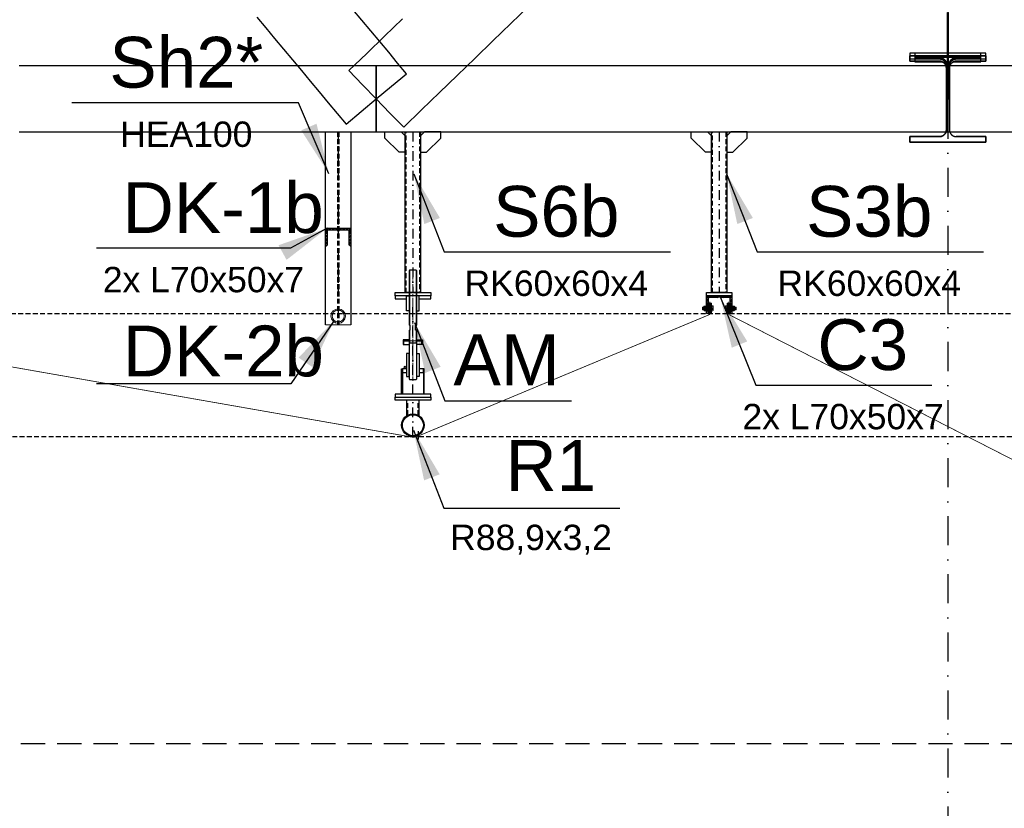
# Model space of a CAD drawing. Header units: millimetres. Extents: x -34919 to 306996, y -293018 to -145733.
# Tile 63 of 256: x 16503 to 20379, y -191294 to -188188. Entities that reach past the tile are written whole.
import ezdxf

# ---------------------------------------------------------------- set-up
doc = ezdxf.new("R2010")
doc.units = ezdxf.units.MM
doc.header["$LTSCALE"] = 3
for name, pattern in [('AM_ISO08W050', [18, 12, -1.5, 3, -1.5]), ('DASHDOT', [25.4, 12.7, -6.35, 0, -6.35]), ('DASHED2', [9.525, 6.35, -3.175]), ('HIDDEN', [9.525, 6.35, -3.175])]:
    doc.linetypes.add(name, pattern=pattern)
for name, color, linetype, lineweight in [('-KONTURY', 7, 'Continuous', 18), ('AAA Widok', 2, 'Continuous', 25), ('AM_0', 7, 'Continuous', 15), ('AM_7', 4, 'AM_ISO08W050', 15), ('SIATKA', 5, 'Continuous', 18)]:
    doc.layers.add(name, color=color, linetype=linetype, lineweight=lineweight)
for name, color, linetype in [('AAA L-Opis', 3, 'Continuous'), ('ARF2000E0_BEARING_ROOF_KANTAVAT_KATTO', 7, 'Continuous'), ('blaszki', 6, 'Continuous'), ('poziome 1', 7, 'Continuous'), ('slupki', 7, 'Continuous'), ('stezenia', 4, 'Continuous'), ('STĘŻENIA_OPIS', 4, 'Continuous')]:
    doc.layers.add(name, color=color, linetype=linetype)
doc.styles.get("Standard").update_dxf_attribs({"font": 'arial.ttf', "height": 25})
doc.dimstyles.new('STANDARD-100', dxfattribs={"dimscale": 100, "dimtxt": 2, "dimasz": 2, "dimexe": 0, "dimexo": 0, "dimgap": 0.6, "dimtad": 1, "dimdec": 0, "dimzin": 12, "dimdsep": 46, "dimtxsty": 'Standard', "dimcen": 1, "dimclrd": 256, "dimclre": 256, "dimclrt": 2, "dimadec": 0, "dimazin": 0, "dimtfac": 1, "dimtdec": 0, "dimtmove": 0, "dimatfit": 3, "dimfxl": 0, "dimtolj": 1, "dimtzin": 0, "dimarcsym": 0})

# ---------------------------------------------------------------- blocks, each defined once
blk = doc.blocks.new('A$C09B41FFC')
at = {"layer": 'AAA L-Opis', "color": 7}
for p, q in [((-13, 500), (-13, 284.6)), ((13, 500), (13, 284.6)), ((-13, 264.6), (-13, 214.6)), ((13, 264.6), (13, 214.6)), ((-15, 214.6), (15, 214.6))]:
    blk.add_line(p, q, dxfattribs=at)
at = {"layer": 'AAA Widok', "color": 7}
for p, q in [((-16, 222.6), (-16, 226.6)), ((16, 222.6), (16, 226.6)), ((-16.3, 172.6), (-15, 172.6)), ((-15.3, 171.6), (-15, 171.6)), ((15, 172.6), (16.2, 172.6)), ((15, 171.6), (15.2, 171.6)), ((-16.3, 82), (-15, 82)), ((-16.3, 82), (-15, 82)), ((-15.3, 83), (-15, 83)), ((16.2, 82, 0), (15, 82, 0)), ((21.2, 82), (20, 82))]:
    blk.add_line(p, q, dxfattribs=at)
for points in [[(15, 284.6), (15, 498), (13, 500), (-13, 500), (-15, 498), (-15, 284.6)], [(-15, 264.6), (-10.5, 264.6), (-10.5, 284.6), (-15, 284.6)], [(15, 264.6), (10.5, 264.6), (10.5, 284.6), (15, 284.6)], [(-15, 264.6), (-15, 72), (-13, 70), (13, 70), (15, 72), (15, 264.6)], [(-15, 226.6), (-38.1, 226.6), (-38.1, 222.6), (-15, 222.6)], [(-15, 222.6), (-38.1, 222.6), (-38.1, 207.6), (-15, 207.6)], [(15, 226.6), (38.1, 226.6), (38.1, 222.6), (15, 222.6)], [(15, 222.6), (38.1, 222.6), (38.1, 207.6), (15, 207.6)], [(-25, 112), (-41.2, 112), (-41.2, 98), (-25, 98)], [(25, 98), (41.3, 98), (41.3, 112), (25, 112)]]:
    blk.add_lwpolyline(points, dxfattribs=at)
at = {"layer": 'AAA Widok', "color": 7, "elevation": 0}
for points in [[(-25, 400), (-70, 400), (-70, 388), (-25, 388)], [(25, 388), (70, 388), (70, 400), (25, 400)], [(-44.4, 12), (-44.4, 112), (-41.2, 112), (-41.2, 12)], [(44.5, 12), (44.5, 112), (41.3, 112), (41.3, 12)]]:
    blk.add_lwpolyline(points, dxfattribs=at)
for points in [[(-25, 340), (-25, 400), (-14.3, 400), (-13.3, 399), (-13.3, 341), (-14.3, 340)], [(25, 340), (25, 400), (14.2, 400), (13.2, 399), (13.2, 341), (14.2, 340)]]:
    blk.add_lwpolyline(points, close=True, dxfattribs=at)
at = {"layer": 'AAA Widok', "color": 7}
for points in [[(-38.1, 207.6), (-35.2, 207.6), (-35.2, 222.6), (-38.1, 222.6)], [(38.1, 207.6), (35.2, 207.6), (35.2, 222.6), (38.1, 222.6)], [(-25, 172.6), (-25, 82), (-16.3, 82), (-15.3, 83), (-15.3, 171.6), (-16.3, 172.6)], [(25, 172.6), (25, 82), (16.2, 82), (15.2, 83), (15.2, 171.6), (16.2, 172.6)]]:
    blk.add_lwpolyline(points, close=True, dxfattribs=at)
blk.add_circle((-30, 118.7), 4, dxfattribs=at)
at = {"layer": 'AM_0', "color": 7}
for points in [[(-25, 112), (-25, 113), (-26, 112)], [(25, 112), (25, 113), (26, 112)]]:
    blk.add_solid(points, dxfattribs=at)
at = {"layer": 'AM_7', "color": 7}
blk.add_line((0, 500), (0, 70), dxfattribs=at)
at = {"layer": 'SIATKA', "color": 7}
blk.add_line((-15, 222.6), (15, 222.6), dxfattribs=at)

msp = doc.modelspace()

# ---------------------------------------------------------------- hatches: boundary and pattern name
at = {"layer": '-KONTURY'}
h = msp.add_hatch(dxfattribs=at)
h.set_pattern_fill('ANSI31', color=256, scale=0.5, style=0)
h.set_pattern_definition([(45, (-23425.7643, -76248.8592), (-1.122532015, 1.122532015), [])])
h.paths.add_polyline_path([(19217.625, -189321.249), (19216.425, -189321.249), (19213.625, -189318.449), (19213.625, -189304.749), (19217.625, -189304.749)])
h.paths.add_polyline_path([(19217.625, -189344.749), (19213.625, -189344.749), (19213.625, -189331.049), (19216.425, -189328.249), (19217.625, -189328.249)])
h = msp.add_hatch(dxfattribs=at)
h.set_pattern_fill('ANSI31', color=256, scale=0.5, angle=90, style=0)
h.set_pattern_definition([(135, (-23475.0753, -76246.8592), (-1.122532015, -1.122532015), [])])
h.paths.add_polyline_path([(19221.625, -189321.249), (19221.625, -189304.749), (19225.625, -189304.749), (19225.625, -189321.249)])
h.paths.add_polyline_path([(19221.625, -189344.749), (19221.625, -189328.249), (19225.625, -189328.249), (19225.625, -189330.749), (19225.625, -189344.749)])
h = msp.add_hatch(dxfattribs=at)
h.set_pattern_fill('ANSI31', color=256, scale=0.5, style=0)
h.set_pattern_definition([(45, (104746.425, -167548.1045), (-1.122532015, 1.122532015), [])])
h.paths.add_polyline_path([(19291.625, -189321.249), (19291.625, -189304.749), (19287.625, -189304.749), (19287.625, -189321.249)])
h.paths.add_polyline_path([(19291.625, -189344.749), (19291.625, -189328.249), (19287.625, -189328.249), (19287.625, -189330.749), (19287.625, -189344.749)])
h = msp.add_hatch(dxfattribs=at)
h.set_pattern_fill('ANSI31', color=256, scale=0.5, angle=-90, style=0)
h.set_pattern_definition([(315, (104744.425, -167597.4155), (1.122532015, 1.122532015), [])])
h.paths.add_polyline_path([(19295.625, -189321.249), (19296.825, -189321.249), (19299.625, -189318.449), (19299.625, -189304.749), (19295.625, -189304.749)])
h.paths.add_polyline_path([(19295.625, -189344.749), (19299.625, -189344.749), (19299.625, -189331.049), (19296.825, -189328.249), (19295.625, -189328.249)])
at = {"layer": 'slupki'}
h = msp.add_hatch(dxfattribs=at)
h.set_pattern_fill('ANSI32')
h.set_pattern_definition([(45, (-33603.139, -193555.201), (-6.7351921, 6.7351921), []), (45, (-33598.649, -193555.201), (-6.7351921, 6.7351921), [])])
h.paths.add_polyline_path([(17706.625, -189009.061), (17756.625, -189009.061), (17756.625, -189010.972, -0.41421356), (17751.536, -189016.061), (17713.625, -189016.061), (17713.625, -189073.972, -0.41421356), (17708.536, -189079.061), (17706.625, -189079.061)])
h.paths.add_polyline_path([(17756.625, -189010.972), (17756.625, -189009.061), (17806.625, -189009.061), (17806.625, -189079.061), (17804.714, -189079.061, -0.41421356), (17799.625, -189073.972), (17799.625, -189016.061), (17761.714, -189016.061, -0.41421356)])
h = msp.add_hatch(dxfattribs=at)
h.set_pattern_fill('ANSI32')
h.set_pattern_definition([(45, (-32103.139, -193820.889), (-6.7351921, 6.7351921), []), (45, (-32098.649, -193820.889), (-6.7351921, 6.7351921), [])])
h.paths.add_polyline_path([(19206.625, -189274.749), (19256.625, -189274.749), (19256.625, -189276.66, -0.41421356), (19251.536, -189281.749), (19213.625, -189281.749), (19213.625, -189339.66, -0.41421356), (19208.536, -189344.749), (19206.625, -189344.749)])
h.paths.add_polyline_path([(19256.625, -189276.66), (19256.625, -189274.749), (19306.625, -189274.749), (19306.625, -189344.749), (19304.714, -189344.749, -0.41421356), (19299.625, -189339.66), (19299.625, -189281.749), (19261.714, -189281.749, -0.41421356)])

# ---------------------------------------------------------------- linework, layer by layer
at = {"layer": '-KONTURY'}
for p, q in [((19216.425, -189321.249, 0), (19216.425, -189328.249, 0)), ((19225.625, -189321.249, 0), (19221.625, -189321.249, 0)), ((19225.625, -189328.249, 0), (19221.625, -189328.249, 0)), ((19287.625, -189321.249, 0), (19291.625, -189321.249, 0)), ((19287.625, -189328.249, 0), (19291.625, -189328.249, 0)), ((19296.825, -189321.249, 0), (19296.825, -189328.249, 0))]:
    msp.add_line(p, q, dxfattribs=at)
at = {"layer": '-KONTURY', "extrusion": (0, 1, 0)}
for points, elevation in [([(-19232.125, 0), (-19190.525, 0)], -189324.749), ([(-19221.125, 0), (-19190.625, 0)], -189320.669), ([(-19221.125, 0), (-19190.625, 0)], -189328.829), ([(-19221.125, 0), (-19191.545, 0)], -189319.749), ([(-19221.125, 0), (-19191.545, 0)], -189329.749), ([(-19204.725, 0), (-19196.125, 0)], -189324.749), ([(-19203.505, 0), (-19197.345, 0)], -189315.509), ([(-19203.505, 0), (-19197.345, 0)], -189320.129), ([(-19203.505, 0), (-19197.345, 0)], -189329.369), ([(-19203.505, 0), (-19197.345, 0)], -189333.989), ([(-19206.725, 0), (-19204.525, 0)], -189324.749), ([(-19206.625, 0), (-19204.625, 0)], -189314.749), ([(-19225.625, 0), (-19222.045, 0)], -189320.155), ([(-19225.625, 0), (-19222.045, 0)], -189329.343), ([(-19226.225, 0), (-19225.625, 0)], -189317.049), ([(-19226.225, 0), (-19225.625, 0)], -189332.449), ([(-19231.264, 0), (-19226.225, 0)], -189314.931), ([(-19231.264, 0), (-19226.225, 0)], -189319.839), ([(-19231.264, 0), (-19226.225, 0)], -189329.659), ([(-19281.125, 0), (-19322.725, 0)], -189324.749), ([(-19281.986, 0), (-19287.025, 0)], -189314.931), ([(-19281.986, 0), (-19287.025, 0)], -189319.839), ([(-19281.986, 0), (-19287.025, 0)], -189329.659), ([(-19287.025, 0), (-19287.625, 0)], -189317.049), ([(-19287.025, 0), (-19287.625, 0)], -189332.449), ([(-19287.625, 0), (-19291.205, 0)], -189320.155), ([(-19287.625, 0), (-19291.205, 0)], -189329.343), ([(-19292.125, 0), (-19321.705, 0)], -189319.749), ([(-19292.125, 0), (-19322.625, 0)], -189320.669), ([(-19292.125, 0), (-19322.625, 0)], -189328.829), ([(-19292.125, 0), (-19321.705, 0)], -189329.749), ([(-19306.525, 0), (-19308.725, 0)], -189324.749), ([(-19306.625, 0), (-19308.625, 0)], -189314.749), ([(-19308.525, 0), (-19317.125, 0)], -189324.749), ([(-19309.745, 0), (-19315.905, 0)], -189315.509), ([(-19309.745, 0), (-19315.905, 0)], -189320.129), ([(-19309.745, 0), (-19315.905, 0)], -189329.369), ([(-19309.745, 0), (-19315.905, 0)], -189333.989), ([(-19204.625, 0), (-19206.625, 0)], -189334.749), ([(-19231.264, 0), (-19226.225, 0)], -189334.566), ([(-19281.986, 0), (-19287.025, 0)], -189334.566), ([(-19308.625, 0), (-19306.625, 0)], -189334.749)]:
    msp.add_lwpolyline(points, dxfattribs=dict(at, elevation=elevation))
at = {"layer": '-KONTURY', "extrusion": (0.707107, -0.707107, 0)}
for points, elevation in [([(-120300.108, 0), (-120298.807, 0)], 147439.75), ([(-120213.841, 0), (-120212.54, 0)], 147538.858)]:
    msp.add_lwpolyline(points, dxfattribs=dict(at, elevation=elevation))
at = {"layer": '-KONTURY', "extrusion": (1, 0, 0)}
for points, elevation in [([(-189320.669, 0), (-189328.829, 0)], 19190.625), ([(-189319.749, 0), (-189329.749, 0)], 19191.545), ([(-189332.049, 0), (-189317.449, 0)], 19196.225), ([(-189314.749, 0), (-189334.749, 0)], 19204.625), ([(-189332.049, 0), (-189317.449, 0)], 19204.625), ([(-189334.749, 0), (-189314.749, 0)], 19206.625), ([(-189319.749, 0), (-189329.749, 0)], 19221.125), ([(-189320.155, 0), (-189317.049, 0)], 19225.625), ([(-189329.343, 0), (-189320.155, 0)], 19225.625), ([(-189332.449, 0), (-189329.343, 0)], 19225.625), ([(-189314.931, 0), (-189317.049, 0)], 19226.225), ([(-189317.049, 0), (-189332.449, 0)], 19226.225), ([(-189332.449, 0), (-189334.566, 0)], 19226.225), ([(-189333.249, 0), (-189316.249, 0)], 19232.025), ([(-189333.249, 0), (-189316.249, 0)], 19281.225), ([(-189314.931, 0), (-189317.049, 0)], 19287.025), ([(-189317.049, 0), (-189332.449, 0)], 19287.025), ([(-189332.449, 0), (-189334.566, 0)], 19287.025), ([(-189320.155, 0), (-189317.049, 0)], 19287.625), ([(-189329.343, 0), (-189320.155, 0)], 19287.625), ([(-189332.449, 0), (-189329.343, 0)], 19287.625), ([(-189319.749, 0), (-189329.749, 0)], 19292.125), ([(-189334.749, 0), (-189314.749, 0)], 19306.625), ([(-189314.749, 0), (-189334.749, 0)], 19308.625), ([(-189332.049, 0), (-189317.449, 0)], 19308.625), ([(-189332.049, 0), (-189317.449, 0)], 19317.025), ([(-189319.749, 0), (-189329.749, 0)], 19321.705), ([(-189320.669, 0), (-189328.829, 0)], 19322.625)]:
    msp.add_lwpolyline(points, dxfattribs=dict(at, elevation=elevation))
at = {"layer": '-KONTURY', "extrusion": (-0.707107, -0.707107, 0)}
for points, elevation in [([(147446.821, 0), (147445.52, 0)], 120305.878), ([(147533.088, 0), (147531.787, 0)], 120206.77)]:
    msp.add_lwpolyline(points, dxfattribs=dict(at, elevation=elevation))
at = {"layer": '-KONTURY', "extrusion": (0.866025, -0.5, 0)}
for points, elevation in [([(-154353.368, 0), (-154355.608, 0)], 111283.143), ([(-154366.292, 0), (-154364.052, 0)], 111297.718), ([(-154352.912, 0), (-154351.391, 0)], 111322.047), ([(-154310.547, 0), (-154312.068, 0)], 111356.155), ([(-154297.168, 0), (-154299.408, 0)], 111380.484), ([(-154310.092, 0), (-154307.852, 0)], 111395.059)]:
    msp.add_lwpolyline(points, dxfattribs=dict(at, elevation=elevation))
at = {"layer": '-KONTURY', "extrusion": (0.866025, 0.5, 0)}
for points, elevation in [([(-173566.717, 0), (-173564.477, 0)], -78041.606), ([(-173553.793, 0), (-173556.033, 0)], -78027.031), ([(-173567.172, 0), (-173568.693, 0)], -78002.702), ([(-173609.537, 0), (-173608.016, 0)], -77968.594), ([(-173622.917, 0), (-173620.677, 0)], -77944.265), ([(-173609.993, 0), (-173612.233, 0)], -77929.69)]:
    msp.add_lwpolyline(points, dxfattribs=dict(at, elevation=elevation))
at = {"layer": '-KONTURY', "elevation": 0}
for points in [[(19217.625, -189304.749), (19217.625, -189344.749), (19213.625, -189344.749), (19213.625, -189304.749)], [(19217.625, -189304.749), (19217.625, -189344.749), (19213.625, -189344.749), (19213.625, -189304.749)], [(19225.625, -189304.749), (19225.625, -189344.749), (19221.625, -189344.749), (19221.625, -189304.749)], [(19287.625, -189304.749), (19287.625, -189344.749), (19291.625, -189344.749), (19291.625, -189304.749)], [(19295.625, -189304.749), (19295.625, -189344.749), (19299.625, -189344.749), (19299.625, -189304.749)], [(19295.625, -189304.749), (19295.625, -189344.749), (19299.625, -189344.749), (19299.625, -189304.749)]]:
    msp.add_lwpolyline(points, close=True, dxfattribs=at)
for points in [[(19213.625, -189318.449), (19216.425, -189321.249), (19217.625, -189321.249)], [(19213.625, -189331.049), (19216.425, -189328.249), (19217.625, -189328.249)], [(19221.125, -189319.749), (19222.045, -189320.155)], [(19221.125, -189329.749), (19222.045, -189329.343)], [(19292.125, -189319.749), (19291.205, -189320.155)], [(19292.125, -189329.749), (19291.205, -189329.343)], [(19299.625, -189318.449), (19296.825, -189321.249), (19295.625, -189321.249)], [(19299.625, -189331.049), (19296.825, -189328.249), (19295.625, -189328.249)]]:
    msp.add_lwpolyline(points, dxfattribs=at)
at = {"layer": '-KONTURY', "linetype": 'HIDDEN', "const_width": 3, "elevation": 0}
for points in [[(19219.625, -189348.524), (19219.625, -189298.524)], [(19293.625, -189298.524), (19293.625, -189348.524)], [(15293.625, -189348.524), (18050.651, -189832.228)], [(19219.625, -189348.524), (18071.108, -189827.592)], [(19293.625, -189348.524), (22048.624, -190757.749), (23199.074, -190757.749), (23199.074, -190708.955)]]:
    msp.add_lwpolyline(points, dxfattribs=at)
at = {"layer": '-KONTURY', "extrusion": (0.487829, -0.872939, 0)}
for points, elevation in [([(-75577.165, 0), (-75576.111, 0)], 174642.09), ([(-75519.167, 0), (-75520.221, 0)], 174683.849)]:
    msp.add_lwpolyline(points, dxfattribs=dict(at, elevation=elevation))
at = {"layer": '-KONTURY', "extrusion": (-0.487829, -0.872939, 0)}
for points, elevation in [([(109138.901, 0), (109139.955, 0)], 155895.983), ([(109196.899, 0), (109195.845, 0)], 155854.224)]:
    msp.add_lwpolyline(points, dxfattribs=dict(at, elevation=elevation))
at = {"layer": '-KONTURY', "linetype": 'HIDDEN', "const_width": 3, "elevation": 0}
msp.add_lwpolyline([(18050.651, -189832.228, 0.11190095), (18071.108, -189827.592, 0.11190095)], format="xyb", dxfattribs=at)
at = {"layer": '-KONTURY'}
for centre, radius, start, end in [((19200.714, -189317.819, 0), 4.085, 154.438469, 214.438469), ((19211.894, -189324.749, 0), 15.265, 162.383031, 197.616969), ((19200.714, -189331.679, 0), 4.085, 145.561531, 205.561531), ((19200.136, -189317.819, 0), 4.085, 325.561531, 25.561531), ((19188.956, -189324.749, 0), 15.265, 342.383031, 17.616969), ((19200.136, -189331.679, 0), 4.085, 334.438469, 34.438469), ((19227.687, -189317.385, 0), 4.338, 325.553128, 25.553128), ((19215.798, -189324.749, 0), 16.227, 342.387526, 17.612474), ((19227.687, -189332.113, 0), 4.338, 334.446872, 34.446872)]:
    msp.add_arc(centre, radius, start, end, dxfattribs=at)
at = {"layer": '-KONTURY', "extrusion": (0, 0, -1)}
for centre, radius, start, end in [((-19297.452, -189324.749, 0), 16.227, 342.387526, 17.612474), ((-19285.563, -189317.385, 0), 4.338, 325.553128, 25.553128), ((-19285.563, -189332.113, 0), 4.338, 334.446872, 34.446872), ((-19324.294, -189324.749, 0), 15.265, 342.383031, 17.616969), ((-19313.114, -189317.819, 0), 4.085, 325.561531, 25.561531), ((-19313.114, -189331.679, 0), 4.085, 334.438469, 34.438469), ((-19312.536, -189317.819, 0), 4.085, 154.438469, 214.438469), ((-19301.356, -189324.749, 0), 15.265, 162.383031, 197.616969), ((-19312.536, -189331.679, 0), 4.085, 145.561531, 205.561531)]:
    msp.add_arc(centre, radius, start, end, dxfattribs=at)
at = {"color": 252, "linetype": 'DASHDOT', "ltscale": 3}
msp.add_line((20156.625, -150578.031), (20156.625, -201577.2), dxfattribs=at)
at = {"color": 4, "linetype": 'DASHED2'}
for p, q in [((-5676.685, -189344.749, 0), (29443.668, -189344.749, 0)), ((-5671.516, -189829.228, 0), (29441.729, -189829.228, 0))]:
    msp.add_line(p, q, dxfattribs=at)
at = {"layer": 'ARF2000E0_BEARING_ROOF_KANTAVAT_KATTO'}
for points in [[(17787.569, -188598.999), (17847.097, -188549.374), (17906.625, -188499.749), (17966.153, -188450.124), (18025.681, -188400.499), (17990.525, -188358.327), (17955.369, -188316.155), (17920.213, -188273.983), (17885.056, -188231.811), (17849.9, -188189.639), (17814.744, -188147.467)], [(18009.763, -188184.206), (17939.45, -188252.263), (17869.138, -188320.319), (17798.825, -188388.375), (17852.725, -188444.062), (17906.625, -188499.749), (17960.525, -188555.436), (18014.425, -188611.123), (18084.738, -188543.067), (18155.05, -188475.01), (18225.363, -188406.954), (18295.675, -188338.898), (18365.988, -188270.842), (18436.3, -188202.785), (18506.613, -188134.729)], [(20153.625, -188159.468), (20153.625, -188227.524), (20153.625, -188295.58), (20153.625, -188363.636), (20153.625, -188431.693), (20153.625, -188499.749), (20159.625, -188499.749), (20159.625, -188431.693), (20159.625, -188363.636), (20159.625, -188295.58), (20159.625, -188227.524), (20159.625, -188159.468)], [(17436.006, -188177.28), (17471.163, -188219.452), (17506.319, -188261.624), (17541.475, -188303.796), (17576.631, -188345.968), (17611.788, -188388.14), (17646.944, -188430.312), (17682.1, -188472.484), (17717.256, -188514.655), (17752.413, -188556.827), (17787.569, -188598.999)], [(20162.625, -188499.749), (20162.625, -188435.377), (20162.625, -188371.004), (20162.633, -188370.321), (20162.656, -188369.639), (20162.694, -188368.957), (20162.748, -188368.277), (20162.817, -188367.598), (20162.902, -188366.92), (20163.001, -188366.245), (20163.116, -188365.571), (20163.247, -188364.901), (20163.392, -188364.234), (20163.552, -188363.571), (20163.728, -188362.911), (20163.918, -188362.256), (20164.124, -188361.605), (20164.344, -188360.959), (20164.579, -188360.318), (20164.829, -188359.683), (20165.093, -188359.053), (20165.372, -188358.431), (20165.665, -188357.815), (20165.973, -188357.206), (20166.295, -188356.604), (20166.63, -188356.01), (20166.98, -188355.423), (20167.344, -188354.845), (20167.721, -188354.276), (20168.112, -188353.717), (20168.515, -188353.166), (20168.932, -188352.626), (20169.362, -188352.096), (20169.805, -188351.576), (20170.26, -188351.067), (20170.728, -188350.57), (20171.207, -188350.084), (20171.698, -188349.611), (20172.2, -188349.15), (20172.714, -188348.701), (20173.239, -188348.265), (20173.775, -188347.843), (20174.321, -188347.434), (20174.878, -188347.038), (20175.445, -188346.657), (20176.022, -188346.291), (20176.607, -188345.939), (20177.201, -188345.603), (20177.804, -188345.282), (20178.415, -188344.977), (20179.034, -188344.687), (20179.66, -188344.414), (20180.292, -188344.158), (20180.93, -188343.918), (20181.575, -188343.696), (20182.225, -188343.49), (20182.88, -188343.301), (20183.54, -188343.13), (20184.206, -188342.976), (20184.875, -188342.84), (20185.547, -188342.722), (20186.222, -188342.622), (20186.9, -188342.54), (20187.579, -188342.476), (20188.26, -188342.431), (20188.942, -188342.403), (20189.625, -188342.394), (20248.125, -188342.394), (20306.625, -188342.394), (20306.625, -188319.612), (20231.625, -188319.612), (20156.625, -188319.612), (20081.625, -188319.612), (20006.625, -188319.612), (20006.625, -188342.394), (20065.125, -188342.394), (20123.625, -188342.394), (20124.308, -188342.403), (20124.99, -188342.431), (20125.671, -188342.476), (20126.351, -188342.54), (20127.029, -188342.622), (20127.704, -188342.723), (20128.376, -188342.841), (20129.046, -188342.977), (20129.711, -188343.13), (20130.371, -188343.302), (20131.026, -188343.49), (20131.675, -188343.696), (20132.319, -188343.918), (20132.958, -188344.158), (20133.589, -188344.414), (20134.215, -188344.687), (20134.834, -188344.976), (20135.445, -188345.282), (20136.048, -188345.603), (20136.642, -188345.939), (20137.228, -188346.29), (20137.804, -188346.657), (20138.371, -188347.038), (20138.928, -188347.434), (20139.475, -188347.843), (20140.011, -188348.266), (20140.536, -188348.701), (20141.05, -188349.15), (20141.553, -188349.611), (20142.044, -188350.085), (20142.524, -188350.571), (20142.991, -188351.069), (20143.446, -188351.577), (20143.889, -188352.097), (20144.318, -188352.627), (20144.735, -188353.167), (20145.139, -188353.717), (20145.529, -188354.276), (20145.906, -188354.845), (20146.27, -188355.423), (20146.62, -188356.01), (20146.956, -188356.605), (20147.278, -188357.207), (20147.586, -188357.816), (20147.879, -188358.433), (20148.158, -188359.056), (20148.423, -188359.686), (20148.672, -188360.322), (20148.908, -188360.963), (20149.128, -188361.609), (20149.333, -188362.26), (20149.523, -188362.915), (20149.699, -188363.574), (20149.859, -188364.237), (20150.004, -188364.904), (20150.134, -188365.574), (20150.249, -188366.247), (20150.349, -188366.922), (20150.433, -188367.599), (20150.502, -188368.278), (20150.556, -188368.958), (20150.594, -188369.64), (20150.617, -188370.322), (20150.625, -188371.004), (20150.625, -188435.377), (20150.625, -188499.749), (20162.625, -188499.749)], [(20160.375, -188499.749), (20160.375, -188436.155), (20160.375, -188372.561), (20160.396, -188371.116), (20160.459, -188369.671), (20160.565, -188368.228), (20160.713, -188366.79), (20160.905, -188365.355), (20161.14, -188363.925), (20161.418, -188362.503), (20161.741, -188361.092), (20162.108, -188359.692), (20162.522, -188358.304), (20162.981, -188356.93), (20163.229, -188356.25), (20163.488, -188355.574), (20163.759, -188354.904), (20164.042, -188354.238), (20164.337, -188353.578), (20164.645, -188352.923), (20164.966, -188352.274), (20165.299, -188351.631), (20165.645, -188350.996), (20166.003, -188350.368), (20166.375, -188349.748), (20166.76, -188349.136), (20167.158, -188348.532), (20167.57, -188347.937), (20167.995, -188347.352), (20168.435, -188346.777), (20168.888, -188346.213), (20169.354, -188345.66), (20169.835, -188345.12), (20170.33, -188344.593), (20170.84, -188344.078), (20171.364, -188343.579), (20171.902, -188343.094), (20172.454, -188342.626), (20173.02, -188342.175), (20173.6, -188341.741), (20174.194, -188341.327), (20174.801, -188340.933), (20175.42, -188340.561), (20175.735, -188340.383), (20176.052, -188340.21), (20176.373, -188340.044), (20176.697, -188339.883), (20177.023, -188339.728), (20177.353, -188339.579), (20177.686, -188339.437), (20178.021, -188339.301), (20178.36, -188339.171), (20178.701, -188339.048), (20179.045, -188338.931), (20179.39, -188338.822), (20179.737, -188338.72), (20180.086, -188338.625), (20180.437, -188338.538), (20180.788, -188338.457), (20181.142, -188338.384), (20181.496, -188338.319), (20181.852, -188338.261), (20182.209, -188338.211), (20182.567, -188338.168), (20182.927, -188338.133), (20183.287, -188338.105), (20183.649, -188338.086), (20184.012, -188338.074), (20184.375, -188338.07), (20235.5, -188338.07), (20286.625, -188338.07), (20286.625, -188320.106), (20221.625, -188320.106), (20156.625, -188320.106), (20091.625, -188320.106), (20026.625, -188320.106), (20026.625, -188338.07), (20077.75, -188338.07), (20128.875, -188338.07), (20129.237, -188338.074), (20129.599, -188338.086), (20129.961, -188338.105), (20130.321, -188338.133), (20130.681, -188338.168), (20131.041, -188338.211), (20131.399, -188338.261), (20131.757, -188338.319), (20132.113, -188338.385), (20132.468, -188338.459), (20132.82, -188338.539), (20133.171, -188338.627), (20133.52, -188338.722), (20133.867, -188338.824), (20134.213, -188338.934), (20134.556, -188339.05), (20134.896, -188339.173), (20135.234, -188339.303), (20135.569, -188339.439), (20135.901, -188339.581), (20136.231, -188339.73), (20136.558, -188339.885), (20136.881, -188340.046), (20137.203, -188340.213), (20137.521, -188340.386), (20137.836, -188340.564), (20138.455, -188340.937), (20139.061, -188341.33), (20139.655, -188341.745), (20140.235, -188342.178), (20140.801, -188342.63), (20141.353, -188343.098), (20141.89, -188343.582), (20142.414, -188344.082), (20142.923, -188344.596), (20143.418, -188345.124), (20143.899, -188345.664), (20144.366, -188346.217), (20144.819, -188346.781), (20145.258, -188347.356), (20145.683, -188347.941), (20146.095, -188348.537), (20146.493, -188349.14), (20146.878, -188349.752), (20147.25, -188350.373), (20147.609, -188351.001), (20147.954, -188351.637), (20148.287, -188352.28), (20148.608, -188352.929), (20148.916, -188353.584), (20149.211, -188354.244), (20149.494, -188354.91), (20149.765, -188355.58), (20150.024, -188356.256), (20150.271, -188356.936), (20150.73, -188358.309), (20151.143, -188359.697), (20151.51, -188361.097), (20151.832, -188362.505), (20152.11, -188363.924), (20152.345, -188365.35), (20152.536, -188366.782), (20152.684, -188368.222), (20152.79, -188369.667), (20152.854, -188371.114), (20152.875, -188372.561), (20152.875, -188436.155), (20152.875, -188499.749), (20160.375, -188499.749)], [(20189.625, -188351.249), (20248.125, -188351.249), (20306.625, -188351.249), (20306.625, -188329.749), (20231.625, -188329.749), (20156.625, -188329.749), (20081.625, -188329.749), (20006.625, -188329.749), (20006.625, -188351.249), (20065.125, -188351.249), (20123.625, -188351.249), (20124.224, -188351.256), (20124.829, -188351.276), (20125.438, -188351.31), (20126.051, -188351.358), (20126.668, -188351.421), (20127.289, -188351.499), (20127.912, -188351.592), (20128.538, -188351.7), (20129.166, -188351.824), (20129.795, -188351.963), (20130.424, -188352.119), (20131.054, -188352.291), (20131.684, -188352.48), (20132.312, -188352.685), (20132.939, -188352.906), (20133.564, -188353.145), (20134.185, -188353.4), (20134.803, -188353.672), (20135.417, -188353.96), (20136.026, -188354.265), (20136.629, -188354.587), (20137.227, -188354.925), (20137.817, -188355.28), (20138.4, -188355.65), (20138.974, -188356.036), (20139.54, -188356.438), (20140.097, -188356.855), (20140.643, -188357.287), (20141.179, -188357.734), (20141.704, -188358.195), (20142.216, -188358.669), (20142.717, -188359.157), (20143.205, -188359.658), (20143.679, -188360.171), (20144.14, -188360.695), (20144.587, -188361.231), (20145.019, -188361.777), (20145.436, -188362.334), (20145.838, -188362.9), (20146.224, -188363.474), (20146.594, -188364.057), (20146.949, -188364.647), (20147.287, -188365.245), (20147.609, -188365.848), (20147.914, -188366.457), (20148.202, -188367.071), (20148.474, -188367.689), (20148.729, -188368.31), (20148.968, -188368.935), (20149.189, -188369.562), (20149.394, -188370.19), (20149.583, -188370.82), (20149.755, -188371.45), (20149.911, -188372.079), (20150.05, -188372.708), (20150.174, -188373.336), (20150.283, -188373.962), (20150.375, -188374.585), (20150.453, -188375.206), (20150.516, -188375.823), (20150.564, -188376.436), (20150.598, -188377.045), (20150.618, -188377.65), (20150.625, -188378.249), (20150.625, -188438.999), (20150.625, -188499.749), (20150.625, -188560.499), (20150.625, -188621.249), (20150.618, -188621.848), (20150.598, -188622.453), (20150.564, -188623.062), (20150.516, -188623.675), (20150.453, -188624.292), (20150.375, -188624.913), (20150.283, -188625.536), (20150.174, -188626.162), (20150.05, -188626.79), (20149.911, -188627.419), (20149.755, -188628.048), (20149.583, -188628.678), (20149.394, -188629.308), (20149.189, -188629.936), (20148.968, -188630.563), (20148.729, -188631.188), (20148.474, -188631.809), (20148.202, -188632.427), (20147.914, -188633.041), (20147.609, -188633.65), (20147.287, -188634.253), (20146.949, -188634.85), (20146.594, -188635.441), (20146.224, -188636.024), (20145.838, -188636.598), (20145.436, -188637.164), (20145.019, -188637.721), (20144.587, -188638.267), (20144.14, -188638.803), (20143.679, -188639.327), (20143.205, -188639.84), (20142.717, -188640.341), (20142.216, -188640.829), (20141.704, -188641.303), (20141.179, -188641.764), (20140.643, -188642.21), (20140.097, -188642.643), (20139.54, -188643.06), (20138.974, -188643.462), (20138.4, -188643.848), (20137.817, -188644.218), (20137.227, -188644.573), (20136.629, -188644.911), (20136.026, -188645.233), (20135.417, -188645.538), (20134.803, -188645.826), (20134.185, -188646.098), (20133.564, -188646.353), (20132.939, -188646.592), (20132.312, -188646.813), (20131.684, -188647.018), (20131.054, -188647.207), (20130.424, -188647.379), (20129.795, -188647.535), (20129.166, -188647.674), (20128.538, -188647.798), (20127.912, -188647.906), (20127.289, -188647.999), (20126.668, -188648.077), (20126.051, -188648.14), (20125.438, -188648.188), (20124.829, -188648.222), (20124.224, -188648.242), (20123.625, -188648.249), (20065.125, -188648.249), (20006.625, -188648.249), (20006.625, -188669.749), (20081.625, -188669.749), (20156.625, -188669.749), (20231.625, -188669.749), (20306.625, -188669.749), (20306.625, -188648.249), (20248.125, -188648.249), (20189.625, -188648.249), (20248.125, -188648.249), (20306.625, -188648.249), (20306.625, -188669.749), (20206.625, -188669.749), (20106.625, -188669.749), (20006.625, -188669.749), (20006.625, -188648.249), (20065.125, -188648.249), (20123.625, -188648.249), (20124.289, -188648.241), (20124.953, -188648.216), (20125.614, -188648.176), (20126.274, -188648.119), (20126.932, -188648.046), (20127.588, -188647.956), (20128.241, -188647.851), (20128.892, -188647.73), (20129.539, -188647.593), (20130.182, -188647.441), (20130.822, -188647.272), (20131.458, -188647.088), (20132.089, -188646.888), (20132.716, -188646.672), (20133.338, -188646.442), (20133.954, -188646.195), (20134.565, -188645.933), (20135.168, -188645.657), (20135.764, -188645.366), (20136.353, -188645.061), (20136.933, -188644.742), (20137.505, -188644.408), (20138.068, -188644.061), (20138.623, -188643.7), (20139.169, -188643.326), (20139.705, -188642.938), (20140.233, -188642.537), (20140.75, -188642.123), (20141.257, -188641.697), (20141.754, -188641.257), (20142.241, -188640.805), (20142.717, -188640.341), (20143.181, -188639.865), (20143.633, -188639.379), (20144.072, -188638.882), (20144.499, -188638.374), (20144.913, -188637.857), (20145.314, -188637.33), (20145.701, -188636.794), (20146.076, -188636.248), (20146.436, -188635.694), (20146.783, -188635.13), (20147.117, -188634.559), (20147.436, -188633.978), (20147.741, -188633.39), (20148.032, -188632.795), (20148.308, -188632.191), (20148.57, -188631.581), (20148.817, -188630.964), (20149.048, -188630.342), (20149.263, -188629.716), (20149.463, -188629.084), (20149.648, -188628.448), (20149.816, -188627.808), (20149.969, -188627.164), (20150.106, -188626.517), (20150.227, -188625.867), (20150.332, -188625.213), (20150.422, -188624.557), (20150.495, -188623.899), (20150.552, -188623.239), (20150.592, -188622.577), (20150.617, -188621.913), (20150.625, -188621.249), (20150.625, -188540.249), (20150.625, -188459.249), (20150.625, -188378.249), (20150.617, -188377.585), (20150.592, -188376.921), (20150.552, -188376.26), (20150.495, -188375.6), (20150.422, -188374.942), (20150.333, -188374.286), (20150.227, -188373.633), (20150.106, -188372.982), (20149.969, -188372.335), (20149.817, -188371.692), (20149.648, -188371.052), (20149.464, -188370.416), (20149.264, -188369.785), (20149.049, -188369.158), (20148.818, -188368.536), (20148.571, -188367.92), (20148.309, -188367.309), (20148.033, -188366.706), (20147.742, -188366.11), (20147.437, -188365.521), (20147.118, -188364.941), (20146.784, -188364.369), (20146.437, -188363.806), (20146.076, -188363.251), (20145.702, -188362.705), (20145.314, -188362.169), (20144.913, -188361.641), (20144.499, -188361.124), (20144.073, -188360.617), (20143.633, -188360.12), (20143.181, -188359.633), (20142.717, -188359.157), (20142.241, -188358.693), (20141.755, -188358.241), (20141.258, -188357.802), (20140.75, -188357.375), (20140.233, -188356.961), (20139.706, -188356.56), (20139.17, -188356.173), (20138.624, -188355.798), (20138.07, -188355.438), (20137.506, -188355.091), (20136.935, -188354.757), (20136.355, -188354.438), (20135.767, -188354.133), (20135.171, -188353.842), (20134.567, -188353.566), (20133.957, -188353.304), (20133.34, -188353.057), (20132.719, -188352.826), (20132.092, -188352.611), (20131.46, -188352.411), (20130.824, -188352.226), (20130.184, -188352.058), (20129.54, -188351.905), (20128.893, -188351.768), (20128.243, -188351.647), (20127.589, -188351.542), (20126.933, -188351.452), (20126.275, -188351.379), (20125.615, -188351.322), (20124.953, -188351.282), (20124.29, -188351.257), (20123.625, -188351.249), (20065.125, -188351.249), (20006.625, -188351.249), (20006.625, -188329.749), (20106.625, -188329.749), (20206.625, -188329.749), (20306.625, -188329.749), (20306.625, -188351.249), (20248.125, -188351.249), (20189.625, -188351.249), (20189.026, -188351.256), (20188.421, -188351.276), (20187.812, -188351.31), (20187.199, -188351.358), (20186.582, -188351.421), (20185.961, -188351.499), (20185.338, -188351.592), (20184.712, -188351.7), (20184.084, -188351.824), (20183.455, -188351.963), (20182.826, -188352.119), (20182.196, -188352.291), (20181.566, -188352.48), (20180.938, -188352.685), (20180.311, -188352.906), (20179.686, -188353.145), (20179.065, -188353.4), (20178.447, -188353.672), (20177.833, -188353.96), (20177.224, -188354.265), (20176.621, -188354.587), (20176.024, -188354.925), (20175.433, -188355.28), (20174.85, -188355.65), (20174.276, -188356.036), (20173.71, -188356.438), (20173.153, -188356.855), (20172.607, -188357.287), (20172.071, -188357.734), (20171.547, -188358.195), (20171.034, -188358.669), (20170.533, -188359.157), (20170.045, -188359.658), (20169.571, -188360.171), (20169.11, -188360.695), (20168.664, -188361.231), (20168.231, -188361.777), (20167.814, -188362.334), (20167.412, -188362.9), (20167.026, -188363.474), (20166.656, -188364.057), (20166.301, -188364.647), (20165.963, -188365.245), (20165.641, -188365.848), (20165.336, -188366.457), (20165.048, -188367.071), (20164.776, -188367.689), (20164.521, -188368.31), (20164.282, -188368.935), (20164.061, -188369.562), (20163.856, -188370.19), (20163.667, -188370.82), (20163.495, -188371.45), (20163.339, -188372.079), (20163.2, -188372.708), (20163.076, -188373.336), (20162.968, -188373.962), (20162.875, -188374.585), (20162.797, -188375.206), (20162.734, -188375.823), (20162.686, -188376.436), (20162.652, -188377.045), (20162.632, -188377.65), (20162.625, -188378.249), (20162.625, -188438.999), (20162.625, -188499.749), (20162.625, -188560.499), (20162.625, -188621.249), (20162.632, -188621.848), (20162.652, -188622.453), (20162.686, -188623.062), (20162.734, -188623.675), (20162.797, -188624.292), (20162.875, -188624.913), (20162.968, -188625.536), (20163.076, -188626.162), (20163.2, -188626.79), (20163.339, -188627.419), (20163.495, -188628.048), (20163.667, -188628.678), (20163.856, -188629.308), (20164.061, -188629.936), (20164.282, -188630.563), (20164.521, -188631.188), (20164.776, -188631.809), (20165.048, -188632.427), (20165.336, -188633.041), (20165.641, -188633.65), (20165.963, -188634.253), (20166.301, -188634.85), (20166.656, -188635.441), (20167.026, -188636.024), (20167.412, -188636.598), (20167.814, -188637.164), (20168.231, -188637.721), (20168.664, -188638.267), (20169.11, -188638.803), (20169.571, -188639.327), (20170.045, -188639.84), (20170.533, -188640.341), (20171.034, -188640.829), (20171.547, -188641.303), (20172.071, -188641.764), (20172.607, -188642.21), (20173.153, -188642.643), (20173.71, -188643.06), (20174.276, -188643.462), (20174.85, -188643.848), (20175.433, -188644.218), (20176.024, -188644.573), (20176.621, -188644.911), (20177.224, -188645.233), (20177.833, -188645.538), (20178.447, -188645.826), (20179.065, -188646.098), (20179.686, -188646.353), (20180.311, -188646.592), (20180.938, -188646.813), (20181.566, -188647.018), (20182.196, -188647.207), (20182.826, -188647.379), (20183.455, -188647.535), (20184.084, -188647.674), (20184.712, -188647.798), (20185.338, -188647.906), (20185.961, -188647.999), (20186.582, -188648.077), (20187.199, -188648.14), (20187.812, -188648.188), (20188.421, -188648.222), (20189.026, -188648.242), (20189.625, -188648.249)], [(20152.875, -188384.487), (20152.875, -188442.118), (20152.875, -188499.749), (20160.375, -188499.749), (20160.375, -188442.118), (20160.375, -188384.487), (20160.398, -188383.126), (20160.466, -188381.766), (20160.58, -188380.41), (20160.74, -188379.058), (20160.946, -188377.71), (20161.198, -188376.37), (20161.342, -188375.704), (20161.498, -188375.04), (20161.665, -188374.379), (20161.844, -188373.721), (20162.034, -188373.068), (20162.237, -188372.417), (20162.451, -188371.771), (20162.677, -188371.128), (20162.916, -188370.49), (20163.167, -188369.856), (20163.429, -188369.228), (20163.704, -188368.605), (20163.991, -188367.988), (20164.29, -188367.376), (20164.602, -188366.771), (20164.927, -188366.172), (20165.264, -188365.58), (20165.613, -188364.996), (20165.975, -188364.419), (20166.349, -188363.85), (20166.737, -188363.29), (20167.137, -188362.739), (20167.55, -188362.198), (20167.975, -188361.666), (20168.414, -188361.145), (20168.865, -188360.634), (20169.329, -188360.136), (20169.805, -188359.649), (20170.294, -188359.175), (20170.796, -188358.714), (20171.31, -188358.268), (20171.836, -188357.836), (20172.374, -188357.419), (20172.924, -188357.017), (20173.486, -188356.632), (20174.06, -188356.264), (20174.644, -188355.915), (20175.238, -188355.584), (20175.842, -188355.272), (20176.456, -188354.981), (20177.079, -188354.709), (20177.711, -188354.459), (20178.352, -188354.23), (20179.002, -188354.023), (20179.329, -188353.929), (20179.658, -188353.84), (20179.988, -188353.757), (20180.32, -188353.679), (20180.653, -188353.608), (20180.987, -188353.543), (20181.323, -188353.484), (20181.659, -188353.431), (20181.997, -188353.384), (20182.335, -188353.343), (20182.674, -188353.309), (20183.014, -188353.28), (20183.354, -188353.258), (20183.694, -188353.243), (20184.034, -188353.233), (20184.375, -188353.23), (20235.5, -188353.23), (20286.625, -188353.23), (20286.625, -188336.95), (20221.625, -188336.95), (20156.625, -188336.95), (20091.625, -188336.95), (20026.625, -188336.95), (20026.625, -188353.23), (20077.75, -188353.23), (20128.875, -188353.23), (20129.258, -188353.234), (20129.641, -188353.246), (20130.023, -188353.266), (20130.404, -188353.293), (20130.785, -188353.329), (20131.165, -188353.373), (20131.545, -188353.424), (20131.923, -188353.483), (20132.3, -188353.55), (20132.676, -188353.624), (20133.05, -188353.706), (20133.422, -188353.796), (20133.792, -188353.893), (20134.16, -188353.997), (20134.526, -188354.109), (20134.89, -188354.228), (20135.252, -188354.353), (20135.611, -188354.486), (20135.967, -188354.626), (20136.321, -188354.772), (20136.671, -188354.925), (20137.019, -188355.085), (20137.364, -188355.251), (20137.706, -188355.423), (20138.046, -188355.602), (20138.381, -188355.786), (20138.713, -188355.976), (20139.041, -188356.172), (20139.687, -188356.581), (20140.32, -188357.013), (20140.912, -188357.445), (20141.489, -188357.895), (20142.052, -188358.363), (20142.601, -188358.847), (20143.136, -188359.346), (20143.656, -188359.861), (20144.161, -188360.39), (20144.652, -188360.933), (20145.05, -188361.396), (20145.438, -188361.867), (20145.816, -188362.347), (20146.184, -188362.834), (20146.541, -188363.329), (20146.888, -188363.832), (20147.225, -188364.341), (20147.551, -188364.856), (20147.839, -188365.33), (20148.119, -188365.81), (20148.654, -188366.782), (20149.155, -188367.773), (20149.624, -188368.779), (20150.038, -188369.744), (20150.422, -188370.722), (20150.778, -188371.711), (20151.106, -188372.709), (20151.395, -188373.68), (20151.657, -188374.657), (20151.894, -188375.64), (20152.105, -188376.631), (20152.286, -188377.602), (20152.442, -188378.578), (20152.575, -188379.558), (20152.683, -188380.54), (20152.767, -188381.525), (20152.827, -188382.512), (20152.863, -188383.5), (20152.875, -188384.487)], [(17906.625, -188629.749), (17906.625, -188564.749), (17906.625, -188499.749), (17906.625, -188434.749), (17906.625, -188369.749), (17836.313, -188369.749), (17766, -188369.749), (17695.688, -188369.749), (17625.375, -188369.749), (17555.063, -188369.749), (17484.75, -188369.749), (17414.438, -188369.749), (17344.125, -188369.749), (17273.813, -188369.749), (17203.5, -188369.749), (17133.188, -188369.749), (17062.875, -188369.749), (16992.563, -188369.749), (16922.25, -188369.749), (16851.938, -188369.749), (16781.625, -188369.749), (16711.313, -188369.749), (16641, -188369.749), (16570.688, -188369.749), (16500.375, -188369.749)], [(20156.625, -188629.749), (20156.625, -188564.749), (20156.625, -188499.749), (20156.625, -188434.749), (20156.625, -188369.749), (20086.313, -188369.749), (20016, -188369.749), (19945.688, -188369.749), (19875.375, -188369.749), (19805.063, -188369.749), (19734.75, -188369.749), (19664.438, -188369.749), (19594.125, -188369.749), (19523.813, -188369.749), (19453.5, -188369.749), (19383.188, -188369.749), (19312.875, -188369.749), (19242.563, -188369.749), (19172.25, -188369.749), (19101.938, -188369.749), (19031.625, -188369.749), (18961.313, -188369.749), (18891, -188369.749), (18820.688, -188369.749), (18750.375, -188369.749), (18680.063, -188369.749), (18609.75, -188369.749), (18539.438, -188369.749), (18469.125, -188369.749), (18398.813, -188369.749), (18328.5, -188369.749), (18258.188, -188369.749), (18187.875, -188369.749), (18117.563, -188369.749), (18047.25, -188369.749), (17976.938, -188369.749), (17906.625, -188369.749), (17906.625, -188434.749), (17906.625, -188499.749), (17906.625, -188564.749), (17906.625, -188629.749), (17971.938, -188629.749), (18047.25, -188629.749), (18122.563, -188629.749), (18192.875, -188629.749), (18258.188, -188629.749), (18328.5, -188629.749), (18398.813, -188629.749), (18469.125, -188629.749), (18539.438, -188629.749), (18609.75, -188629.749), (18680.063, -188629.749), (18750.375, -188629.749), (18820.688, -188629.749), (18891, -188629.749), (18961.313, -188629.749), (19031.625, -188629.749), (19101.938, -188629.749), (19167.25, -188629.749), (19237.563, -188629.749), (19317.875, -188629.749), (19388.188, -188629.749), (19453.5, -188629.749), (19523.813, -188629.749), (19594.125, -188629.749), (19664.438, -188629.749), (19734.75, -188629.749), (19805.063, -188629.749), (19875.375, -188629.749), (19945.688, -188629.749), (20016, -188629.749), (20086.313, -188629.749), (20156.625, -188629.749)], [(20437.875, -188369.749), (20367.563, -188369.749), (20297.25, -188369.749), (20226.938, -188369.749), (20156.625, -188369.749), (20156.625, -188434.749), (20156.625, -188499.749), (20156.625, -188564.749), (20156.625, -188629.749), (20226.938, -188629.749), (20297.25, -188629.749), (20367.563, -188629.749), (20437.875, -188629.749)], [(16500.375, -188629.749), (16570.688, -188629.749), (16641, -188629.749), (16711.313, -188629.749), (16781.625, -188629.749), (16851.938, -188629.749), (16922.25, -188629.749), (16992.563, -188629.749), (17062.875, -188629.749), (17133.188, -188629.749), (17203.5, -188629.749), (17273.813, -188629.749), (17344.125, -188629.749), (17414.438, -188629.749), (17484.75, -188629.749), (17555.063, -188629.749), (17625.375, -188629.749), (17695.688, -188629.749), (17766, -188629.749), (17836.313, -188629.749), (17906.625, -188629.749)]]:
    msp.add_lwpolyline(points, dxfattribs=at)
at = {"layer": 'blaszki', "elevation": 0}
for points in [[(18020.651, -188709.749), (17996.651, -188709.749), (17940.651, -188653.749), (17940.651, -188629.749), (18004.651, -188629.749), (18020.651, -188645.749)], [(18080.651, -188709.749), (18104.651, -188709.749), (18160.651, -188653.749), (18160.651, -188629.749), (18096.651, -188629.749), (18080.651, -188645.749)], [(18120.651, -189274.749), (17980.651, -189274.749), (17980.651, -189262.749), (18120.651, -189262.749)], [(19306.625, -189274.749), (19206.625, -189274.749), (19206.625, -189262.749), (19306.625, -189262.749)], [(18120.651, -189662.749), (17980.651, -189662.749), (17980.651, -189674.749), (18120.651, -189674.749)], [(18120.651, -189686.749), (17980.651, -189686.749), (17980.651, -189674.749), (18120.651, -189674.749)]]:
    msp.add_lwpolyline(points, close=True, dxfattribs=at)
at = {"layer": 'blaszki'}
for points in [[(19226.625, -188709.749), (19202.625, -188709.749), (19146.625, -188653.749), (19146.625, -188629.749), (19210.625, -188629.749), (19226.625, -188645.749)], [(19286.625, -188709.749), (19310.625, -188709.749), (19366.625, -188653.749), (19366.625, -188629.749), (19302.625, -188629.749), (19286.625, -188645.749)]]:
    msp.add_lwpolyline(points, close=True, dxfattribs=at)
at = {"layer": 'poziome 1', "linetype": 'HIDDEN', "ltscale": 5}
msp.add_lwpolyline([(30729.318, -183647.981), (-7495.118, -183647.981), (-7495.118, -191038.101), (30729.318, -191038.101)], close=True, dxfattribs=at)
at = {"layer": 'poziome 1', "color": 2, "elevation": 0}
for points in [[(17706.625, -189009.061), (17756.625, -189009.061), (17756.625, -189010.972, -0.41421356), (17751.536, -189016.061), (17713.625, -189016.061), (17713.625, -189073.972, -0.41421356), (17708.536, -189079.061), (17706.625, -189079.061)], [(17756.625, -189010.972), (17756.625, -189009.061), (17806.625, -189009.061), (17806.625, -189079.061), (17804.714, -189079.061, -0.41421356), (17799.625, -189073.972), (17799.625, -189016.061), (17761.714, -189016.061, -0.41421356)], [(19206.625, -189274.749), (19256.625, -189274.749), (19256.625, -189276.66, -0.41421356), (19251.536, -189281.749), (19213.625, -189281.749), (19213.625, -189339.66, -0.41421356), (19208.536, -189344.749), (19206.625, -189344.749)], [(19256.625, -189276.66), (19256.625, -189274.749), (19306.625, -189274.749), (19306.625, -189344.749), (19304.714, -189344.749, -0.41421356), (19299.625, -189339.66), (19299.625, -189281.749), (19261.714, -189281.749, -0.41421356)]]:
    msp.add_lwpolyline(points, format="xyb", close=True, dxfattribs=at)
at = {"layer": 'SIATKA', "color": 3}
msp.add_line((17706.625, -189389.749), (17806.625, -189389.749), dxfattribs=at)
for radius in [28.5, 23.5]:
    msp.add_circle((17756.625, -189354.749, 0), radius, dxfattribs=at)
at = {"layer": 'slupki', "linetype": 'HIDDEN'}
for p, q in [((17754.125, -188629.749, 0), (17754.125, -189389.749, 0)), ((17759.125, -188629.749, 0), (17759.125, -189389.749, 0)), ((18030.501, -189745.158, 0), (18030.501, -189686.749, 0)), ((18070.801, -189745.158, 0), (18070.801, -189686.749, 0))]:
    msp.add_line(p, q, dxfattribs=at)
at = {"layer": 'slupki', "color": 4, "linetype": 'DASHDOT'}
for p, q in [((17756.625, -188629.749, 0), (17756.625, -189344.749, 0)), ((18050.651, -188629.749, 0), (18050.651, -189262.749, 0)), ((18050.651, -188629.749, 0), (18050.651, -189262.749, 0)), ((19256.625, -188629.749), (19256.625, -189262.749, 0)), ((18050.651, -189662.749, 0), (18050.651, -189286.749, 0)), ((18050.651, -189829.228, 0), (18050.651, -189674.749, 0))]:
    msp.add_line(p, q, dxfattribs=at)
at = {"layer": 'slupki', "color": 3}
for p, q in [((18026.501, -189747.461, 0), (18026.501, -189686.749, 0)), ((18074.801, -189747.461, 0), (18074.801, -189686.749, 0))]:
    msp.add_line(p, q, dxfattribs=at)
msp.add_lwpolyline([(17706.625, -189389.749), (17706.625, -188629.749), (17806.625, -188629.749), (17806.625, -189389.749)], dxfattribs=at)
at = {"layer": 'slupki', "color": 3, "elevation": 0}
for points in [[(18080.651, -189262.749), (18020.651, -189262.749), (18020.651, -188629.749), (18080.651, -188629.749)], [(19286.625, -189262.749), (19226.625, -189262.749), (19226.625, -188629.749), (19286.625, -188629.749)]]:
    msp.add_lwpolyline(points, close=True, dxfattribs=at)
at = {"layer": 'slupki', "linetype": 'HIDDEN', "elevation": 0}
for points in [[(18024.651, -189262.749), (18024.651, -188629.749)], [(18076.651, -188629.749), (18076.651, -189262.749)], [(19230.625, -189262.749), (19230.625, -188629.749)], [(19282.625, -188629.749), (19282.625, -189262.749)]]:
    msp.add_lwpolyline(points, dxfattribs=at)
at = {"layer": 'stezenia', "color": 3}
msp.add_line((18071.108, -189807.94, 0), (18071.108, -189840.89, 0), dxfattribs=at)
for radius in [44.45, 41.25]:
    msp.add_circle((18050.651, -189784.778, 0), radius, dxfattribs=at)

# ---------------------------------------------------------------- block references
at = {"layer": 'stezenia', "color": 9}
msp.add_blockref('A$C09B41FFC', (18050.651, -189674.749, 0), dxfattribs=at)

# ---------------------------------------------------------------- texts
at = {"layer": 'STĘŻENIA_OPIS', "linetype": 'DASHDOT', "char_height": 200, "attachment_point": 5}
for s, insert in [('{\\farial|b0|i0|c238|p34;\\C3;Sh2*\\C256;\\P\\H0.5x;HEA100}', (17158.812, -188472.776, 0)), ('{\\farial|b0|i0|c238|p34;\\C3;^I^I\\C6;DK-1b\\C256;\\P\\H0.5x;2x L70x50x7}', (17226.236, -189045.223)), ('{\\farial|b0|i0|c238|p34;\\C3;S6b\\C256;\\P\\H0.5x;RK60x60x4}', (18615.114, -189059.737, 0)), ('{\\farial|b0|i0|c238|p34;\\C3;S3b\\C256;\\P\\H0.5x;RK60x60x4}', (19846.956, -189059.737)), ('{\\farial|b0|i0|c238|p34;\\C3;^I^I\\C6;C3\\C256;\\P\\H0.5x;2x L70x50x7}', (19743.905, -189584.79, 0)), ('{\\farial|b0|i0|c238|p34;\\C3;^I^I\\C6;DK-2b}', (17226.97, -189493.766)), ('{\\farial|b0|i0|c238|p34;\\C3;AM}', (18419.825, -189527.181, 0)), ('{\\farial|b0|i0|c238|p34;\\C3;^I^IR1\\C256;\\P\\H0.5x;R88,9x3,2}', (18515.786, -190069.22, 0))]:
    msp.add_mtext(s, dxfattribs=dict(at, insert=insert))

# ---------------------------------------------------------------- leaders
at = {"layer": 'stezenia', "color": 3}
for points in [[(17720.171, -188794.244, 0), (17600.144, -188515.154, 0), (16708.743, -188515.154, 0)], [(18053.755, -188794.244, 0), (18173.782, -189102.115, 0), (19065.183, -189102.115, 0)], [(19285.597, -188794.244), (19405.624, -189102.115), (20297.025, -189102.115)], [(17713.326, -189009.061), (17569.221, -189087.601), (16804.965, -189087.601)], [(19261.45, -189281.749, 0), (19400.919, -189627.168, 0), (20093.66, -189627.168, 0)], [(17740.96, -189372.266), (17569.956, -189622.088), (16805.699, -189622.088)], [(18056.727, -189380.53, 0), (18176.754, -189688.401, 0), (18675.597, -189688.401, 0)], [(18052.773, -189803.727, 0), (18172.8, -190111.598, 0), (18865.541, -190111.598, 0)]]:
    msp.add_leader(points, dimstyle='STANDARD-100', override={"dimgap": 0.6, "dimtad": 0, "dimfxl": 1.25, "dimfxlon": 1}, dxfattribs=at)

doc.saveas('drawing.dxf')
